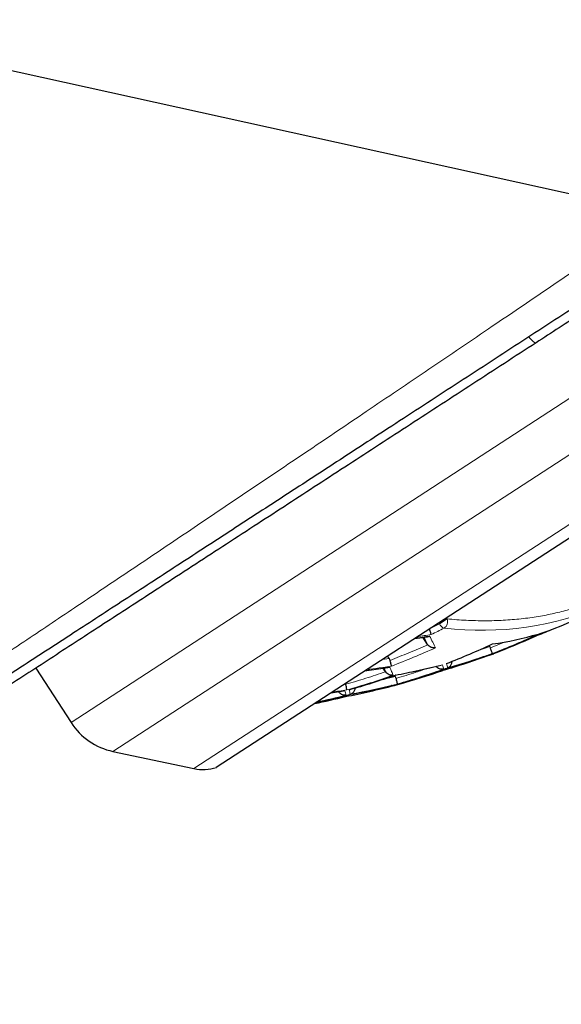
# Model space of a CAD drawing. Header units: millimetres. Extents: x 8 to 869, y 12 to 812.
# Tile 226 of 230: x 841 to 849, y 649 to 664. Entities that reach past the tile are written whole.
import ezdxf

# ---------------------------------------------------------------- set-up
doc = ezdxf.new("R2010")
doc.units = ezdxf.units.MM

msp = doc.modelspace()

# ---------------------------------------------------------------- linework, layer by layer
at = {"color": 252, "linetype": 'Continuous', "lineweight": 0}
for p, q in [((841.855, 653.691), (857.785, 664.046)), ((842.486, 653.257), (856.999, 662.691)), ((843.707, 652.998), (856.829, 661.528)), ((847.411, 655.181), (847.259, 655.104)), ((847.4, 655.197), (847.411, 655.181)), ((847.525, 655.255), (847.411, 655.181)), ((847.514, 655.271), (847.525, 655.255)), ((848.401, 654.908), (848.178, 654.816)), ((848.168, 654.836), (847.984, 654.775)), ((846.652, 654.659), (846.549, 654.644)), ((846.744, 654.386), (846.555, 654.342)), ((845.835, 654.15), (845.764, 654.134)), ((845.894, 654.159), (845.895, 654.151))]:
    msp.add_line(p, q, dxfattribs=at)
at = {"color": 7, "linetype": 'Continuous', "lineweight": 30}
for p, q in [((844.046, 653.017), (857.511, 661.77)), ((847.033, 654.959), (847.23, 654.986)), ((847.23, 654.869), (847.161, 654.977)), ((847.23, 654.869), (847.233, 654.865)), ((848.168, 654.836), (848.158, 654.852)), ((848.178, 654.816), (848.168, 654.836)), ((846.652, 654.659), (846.628, 654.696)), ((848.167, 654.707), (848.158, 654.705)), ((848.167, 654.706), (848.225, 654.727)), ((841.322, 654.511), (841.855, 653.691)), ((846.282, 654.47), (846.634, 654.52)), ((846.597, 654.458), (846.563, 654.51)), ((846.6, 654.454), (846.597, 654.458)), ((846.633, 654.522), (846.661, 654.526)), ((847.503, 654.504), (847.502, 654.505)), ((846.744, 654.386), (846.734, 654.402)), ((845.777, 654.142), (845.962, 654.168)), ((845.895, 654.151), (845.891, 654.158)), ((846.735, 654.251), (846.796, 654.268)), ((846.033, 654.108), (846.032, 654.109)), ((842.486, 653.257), (843.707, 652.998))]:
    msp.add_line(p, q, dxfattribs=at)
at = {"color": 7, "linetype": 'Continuous', "lineweight": 30, "flags": 128}
msp.add_lwpolyline([(808.939, 670.582), (809.569, 670.444), (811.062, 670.114), (817.035, 668.797), (829.792, 665.984), (850.645, 661.385)], dxfattribs=at)
at = {"color": 252, "linetype": 'Continuous', "lineweight": 0}
for centre, radius, start, end in [((848.046, 659.761), 4.679, 263.073, 293.5646), ((847.519, 655.226), 0.117, 202.8995, 251.1329), ((847.422, 655.21), 0.112, 301.8648, 23.5558), ((842.015, 665.806), 12.007, 296.0369, 297.0806), ((845.292, 667.674), 12.831, 277.8243, 278.8312), ((845.318, 667.692), 12.826, 277.8761, 278.8233), ((843.537, 666.64), 12.792, 291.4093, 294.7874), ((842.3, 666.022), 12.289, 290.918, 294.2628), ((844.138, 666.303), 12.269, 285.916, 289.2229), ((844.165, 666.319), 12.273, 285.9216, 289.2274), ((844.661, 667.268), 12.897, 277.2401, 278.9211), ((844.687, 667.288), 12.901, 277.2403, 278.9208), ((844.392, 666.768), 12.584, 280.7777, 284.0974), ((843.177, 666.632), 12.872, 286.2416, 289.4951), ((842.558, 666.325), 12.624, 285.8905, 289.2132), ((844.017, 666.846), 12.826, 277.8761, 278.8233), ((844.044, 666.863), 12.831, 277.8243, 278.8312), ((845.664, 654.058), 0.34, 7.8004, 19.5098), ((843.735, 666.389), 12.494, 280.5979, 283.945), ((845.728, 654.072), 0.339, 7.7673, 19.4898), ((843.763, 666.404), 12.5, 280.609, 283.9544), ((846.73, 654.266), 0.0157, 287.627, 350.0017), ((842.816, 666.67), 12.963, 282.2147, 284.2223)]:
    msp.add_arc(centre, radius, start, end, dxfattribs=at)
at = {"color": 7, "linetype": 'Continuous', "lineweight": 30}
for centre, radius, start, end in [((847.764, 658.743), 3.886, 287.4479, 294.8084), ((843.563, 666.654), 12.799, 291.415, 294.7915), ((844.12, 667.016), 12.921, 291.5034, 292.6759), ((847.643, 659.15), 4.311, 277.576, 286.9588), ((843.903, 665.943), 12.017, 291.109, 294.3425), ((842.953, 666.33), 12.603, 291.2296, 294.6603), ((843.779, 666.967), 13.02, 286.4432, 289.657), ((843.499, 665.951), 12.138, 285.794, 289.0655), ((843.202, 666.645), 12.88, 286.2528, 289.5041), ((842.584, 666.338), 12.636, 285.9085, 289.2276), ((843.419, 667.018), 13.189, 281.2605, 284.5248), ((846.73, 654.271), 0.0204, 259.649, 283.7969), ((846.792, 654.283), 0.0158, 287.8472, 349.9465), ((843.093, 666.028), 12.292, 281.4131, 283.6512), ((842.841, 666.688), 12.979, 282.0556, 284.2381), ((842.694, 654.236), 1, 213.0247, 258.0247), ((843.842, 653.634), 0.65, 258.0247, 288.3248)]:
    msp.add_arc(centre, radius, start, end, dxfattribs=at)
for points, knots in [([(853.335, 662.32), (853.237, 662.256), (853.042, 662.129), (852.747, 661.938), (852.451, 661.746), (852.155, 661.553), (851.859, 661.361), (851.563, 661.168), (851.266, 660.975), (850.951, 660.77), (850.618, 660.554), (850.267, 660.326), (849.916, 660.098), (849.566, 659.87), (849.216, 659.642), (848.983, 659.491), (848.867, 659.416)], [0, 0, 0, 0, 0.066033, 0.132066, 0.198245, 0.264424, 0.330454, 0.396485, 0.462641, 0.528799, 0.607131, 0.685472, 0.763802, 0.842531, 0.921273, 1, 1, 1, 1]), ([(850.963, 660.937), (850.802, 660.832), (850.479, 660.623), (849.997, 660.309), (849.514, 659.995), (849.031, 659.681), (848.549, 659.368), (848.067, 659.055), (847.587, 658.743), (847.108, 658.431), (846.652, 658.135), (846.219, 657.853), (845.808, 657.586), (845.399, 657.32), (844.992, 657.056), (844.588, 656.793), (844.187, 656.532), (843.788, 656.273), (843.393, 656.016), (843.001, 655.761), (842.612, 655.509), (842.227, 655.258), (841.837, 655.005), (841.444, 654.75), (841.047, 654.492), (840.656, 654.237), (840.273, 653.988), (839.897, 653.744), (839.529, 653.505), (839.168, 653.27), (838.814, 653.04), (838.466, 652.814), (838.126, 652.593), (837.795, 652.377), (837.471, 652.167), (837.177, 651.976), (836.912, 651.804), (836.673, 651.648), (836.441, 651.497), (836.219, 651.353), (836.006, 651.215), (835.804, 651.083), (835.608, 650.956), (835.419, 650.833), (835.237, 650.715), (835.062, 650.601), (834.895, 650.493), (834.734, 650.388), (834.579, 650.287), (834.43, 650.19), (834.291, 650.1), (834.163, 650.017), (834.046, 649.941), (833.941, 649.872), (833.844, 649.809), (833.757, 649.752), (833.678, 649.702), (833.61, 649.657), (833.551, 649.619), (833.501, 649.587), (833.462, 649.561), (833.433, 649.542), (833.415, 649.53), (833.413, 649.529), (833.412, 649.528)], [0, 0, 0, 0, 0.019334, 0.03867, 0.058004, 0.077448, 0.096894, 0.116338, 0.135858, 0.155381, 0.174901, 0.191897, 0.208896, 0.225896, 0.242892, 0.259889, 0.27689, 0.293891, 0.310888, 0.327887, 0.34489, 0.361893, 0.378892, 0.397008, 0.415129, 0.433249, 0.451365, 0.469176, 0.486999, 0.504827, 0.522655, 0.540476, 0.558286, 0.576108, 0.593934, 0.611756, 0.625987, 0.640222, 0.654457, 0.668687, 0.682262, 0.69584, 0.709418, 0.722993, 0.73657, 0.750152, 0.763733, 0.77731, 0.791462, 0.805618, 0.819775, 0.833926, 0.847409, 0.860897, 0.874386, 0.887868, 0.901535, 0.915207, 0.92888, 0.942546, 0.956906, 0.971273, 0.98564, 1, 1, 1, 1]), ([(848.867, 659.416), (848.708, 659.312), (848.389, 659.105), (847.914, 658.796), (847.442, 658.489), (846.971, 658.184), (846.504, 657.88), (846.04, 657.578), (845.58, 657.279), (845.124, 656.982), (844.663, 656.683), (844.2, 656.382), (843.735, 656.08), (843.295, 655.794), (842.881, 655.524), (842.491, 655.271), (842.107, 655.021), (841.728, 654.775), (841.355, 654.533), (840.989, 654.295), (840.629, 654.061), (840.277, 653.832), (839.955, 653.623), (839.663, 653.433), (839.399, 653.261), (839.14, 653.093), (838.889, 652.93), (838.645, 652.771), (838.409, 652.618), (838.178, 652.468), (837.955, 652.322), (837.738, 652.182), (837.528, 652.045), (837.326, 651.914), (837.129, 651.786), (836.937, 651.661), (836.752, 651.541), (836.577, 651.427), (836.421, 651.326), (836.284, 651.237), (836.164, 651.159), (836.051, 651.085), (835.945, 651.016), (835.847, 650.952), (835.756, 650.893), (835.673, 650.84), (835.597, 650.79), (835.529, 650.746), (835.468, 650.706), (835.416, 650.672), (835.374, 650.645), (835.342, 650.624), (835.318, 650.609), (835.304, 650.6), (835.298, 650.596), (835.299, 650.597), (835.3, 650.597)], [0, 0, 0, 0, 0.023797, 0.047597, 0.071394, 0.095192, 0.118993, 0.142791, 0.16659, 0.190392, 0.214191, 0.239215, 0.264243, 0.289267, 0.311016, 0.332768, 0.354516, 0.376267, 0.398021, 0.419772, 0.441525, 0.463282, 0.485035, 0.502364, 0.519698, 0.537032, 0.554361, 0.571431, 0.588506, 0.60558, 0.622649, 0.639723, 0.656803, 0.673883, 0.690956, 0.708804, 0.726661, 0.744517, 0.762365, 0.776864, 0.791368, 0.805872, 0.820371, 0.834873, 0.849381, 0.863889, 0.878391, 0.893603, 0.908822, 0.924041, 0.939253, 0.953758, 0.968269, 0.982781, 0.997286, 1, 1, 1, 1]), ([(847.286, 655.017), (847.284, 655.022), (847.282, 655.031), (847.275, 655.056), (847.267, 655.08), (847.262, 655.097), (847.259, 655.104)], [0, 0, 0, 0, 0.318242, 0.590276, 0.816986, 1, 1, 1, 1]), ([(847.23, 654.986), (847.23, 654.986), (847.241, 654.986), (847.252, 654.99), (847.262, 654.995)], [0, 0, 0, 0, 0.004859, 1, 1, 1, 1]), ([(848.856, 654.994), (848.856, 654.994), (848.857, 654.994), (848.856, 654.997), (848.856, 654.999), (848.855, 655.001), (848.855, 655.002)], [0, 0, 0, 0, 0.2825927, 0.6036734, 0.9136301, 1, 1, 1, 1]), ([(847.349, 654.819), (847.337, 654.818), (847.317, 654.816), (847.284, 654.825), (847.256, 654.84), (847.24, 654.857), (847.233, 654.865)], [0, 0, 0, 0, 0.294072, 0.500698, 0.766963, 1, 1, 1, 1]), ([(848.207, 654.731), (848.207, 654.732), (848.206, 654.736), (848.2, 654.755), (848.192, 654.778), (848.185, 654.8), (848.18, 654.811), (848.178, 654.816)], [0, 0, 0, 0, 0.280963, 0.508315, 0.761777, 0.883964, 1, 1, 1, 1]), ([(848.225, 654.728), (848.226, 654.728), (848.231, 654.729), (848.234, 654.735), (848.236, 654.739)], [0, 0, 0, 0, 0.204753, 1, 1, 1, 1]), ([(846.666, 654.629), (846.664, 654.634), (846.661, 654.645), (846.655, 654.654), (846.652, 654.659)], [0, 0, 0, 0, 0.491752, 1, 1, 1, 1]), ([(846.687, 654.544), (846.686, 654.548), (846.685, 654.555), (846.68, 654.579), (846.673, 654.604), (846.668, 654.622), (846.666, 654.629)], [0, 0, 0, 0, 0.317581, 0.589315, 0.816185, 1, 1, 1, 1]), ([(847.502, 654.505), (847.612, 654.537), (847.833, 654.602), (848.05, 654.676), (848.158, 654.713)], [0, 0, 0, 0, 0.4998132, 1, 1, 1, 1]), ([(847.532, 654.517), (847.537, 654.519), (847.545, 654.522), (847.557, 654.529), (847.57, 654.54), (847.584, 654.556), (847.594, 654.576), (847.6, 654.597), (847.601, 654.61), (847.601, 654.617)], [0, 0, 0, 0, 0.124297, 0.214641, 0.342909, 0.528688, 0.700997, 0.860633, 1, 1, 1, 1]), ([(848.158, 654.705), (848.146, 654.701), (848.134, 654.697), (848.12, 654.699), (848.119, 654.7)], [0, 0, 0, 0, 0.919099, 1, 1, 1, 1]), ([(846.712, 654.405), (846.7, 654.404), (846.68, 654.402), (846.648, 654.411), (846.621, 654.427), (846.606, 654.445), (846.6, 654.454)], [0, 0, 0, 0, 0.294021, 0.500699, 0.766955, 1, 1, 1, 1]), ([(846.745, 654.406), (846.86, 654.429), (847.092, 654.474), (847.32, 654.53), (847.434, 654.558)], [0, 0, 0, 0, 0.499823, 1, 1, 1, 1]), ([(847.473, 654.498), (847.461, 654.496), (847.44, 654.492), (847.408, 654.5), (847.38, 654.515), (847.365, 654.533), (847.358, 654.542)], [0, 0, 0, 0, 0.293606, 0.500476, 0.766297, 1, 1, 1, 1]), ([(847.464, 654.479), (847.464, 654.479), (847.464, 654.479), (847.464, 654.481), (847.464, 654.484), (847.463, 654.489), (847.463, 654.49)], [0, 0, 0, 0, 0.253007, 0.487202, 0.767467, 1, 1, 1, 1]), ([(846.757, 654.358), (846.756, 654.362), (846.752, 654.372), (846.747, 654.381), (846.744, 654.386)], [0, 0, 0, 0, 0.491847, 1, 1, 1, 1]), ([(846.745, 654.406), (846.745, 654.405), (846.746, 654.404), (846.745, 654.406), (846.745, 654.406)], [0, 0, 0, 0, 0.8832465, 1, 1, 1, 1]), ([(846.777, 654.273), (846.777, 654.274), (846.777, 654.274), (846.777, 654.277), (846.776, 654.283), (846.774, 654.291), (846.771, 654.306), (846.765, 654.328), (846.76, 654.348), (846.757, 654.358)], [0, 0, 0, 0, 0.087946, 0.186198, 0.288593, 0.43301, 0.566751, 0.802491, 1, 1, 1, 1]), ([(846.001, 654.104), (845.989, 654.104), (845.966, 654.102), (845.935, 654.114), (845.911, 654.13), (845.9, 654.145), (845.895, 654.151)], [0, 0, 0, 0, 0.319515, 0.591911, 0.81815, 1, 1, 1, 1]), ([(845.998, 654.268), (845.997, 654.273), (845.995, 654.278), (845.993, 654.283), (845.993, 654.283)], [0, 0, 0, 0, 0.963374, 1, 1, 1, 1]), ([(846.014, 654.184), (846.014, 654.187), (846.013, 654.193), (846.01, 654.215), (846.004, 654.241), (846, 654.26), (845.998, 654.268)], [0, 0, 0, 0, 0.295625, 0.571931, 0.805978, 1, 1, 1, 1]), ([(846.032, 654.109), (846.149, 654.132), (846.382, 654.177), (846.612, 654.232), (846.727, 654.26)], [0, 0, 0, 0, 0.5000541, 1, 1, 1, 1]), ([(846.064, 654.118), (846.069, 654.12), (846.078, 654.123), (846.09, 654.129), (846.104, 654.138), (846.118, 654.152), (846.131, 654.172), (846.139, 654.193), (846.141, 654.207), (846.141, 654.214)], [0, 0, 0, 0, 0.129334, 0.232559, 0.328637, 0.517185, 0.692402, 0.855262, 1, 1, 1, 1]), ([(846.727, 654.251), (846.715, 654.248), (846.7, 654.245), (846.686, 654.249), (846.683, 654.25)], [0, 0, 0, 0, 0.82117, 1, 1, 1, 1]), ([(845.994, 654.083), (845.994, 654.083), (845.995, 654.083), (845.995, 654.085), (845.994, 654.089), (845.994, 654.093), (845.993, 654.098), (845.993, 654.099)], [0, 0, 0, 0, 0.219848, 0.386771, 0.622495, 0.955861, 1, 1, 1, 1])]:
    msp.add_open_spline(points, degree=3, knots=knots, dxfattribs=at)
at = {"color": 252, "linetype": 'Continuous', "lineweight": 0}
for points, knots in [([(832.955, 649.445), (832.956, 649.446), (832.958, 649.447), (832.969, 649.454), (832.987, 649.466), (833.013, 649.484), (833.046, 649.506), (833.086, 649.533), (833.134, 649.564), (833.191, 649.602), (833.256, 649.645), (833.33, 649.695), (833.412, 649.749), (833.504, 649.81), (833.605, 649.878), (833.717, 649.952), (833.84, 650.034), (833.974, 650.123), (834.116, 650.218), (834.267, 650.318), (834.427, 650.425), (834.596, 650.537), (834.774, 650.656), (834.962, 650.782), (835.159, 650.912), (835.363, 651.049), (835.575, 651.19), (835.812, 651.348), (836.075, 651.523), (836.366, 651.717), (836.668, 651.918), (836.982, 652.127), (837.307, 652.345), (837.645, 652.57), (837.991, 652.801), (838.35, 653.041), (838.721, 653.288), (839.103, 653.544), (839.494, 653.805), (839.878, 654.062), (840.255, 654.314), (840.625, 654.561), (840.999, 654.812), (841.38, 655.067), (841.764, 655.325), (842.154, 655.586), (842.55, 655.852), (842.951, 656.121), (843.355, 656.392), (843.764, 656.667), (844.179, 656.946), (844.598, 657.228), (845.02, 657.512), (845.446, 657.799), (845.875, 658.088), (846.319, 658.388), (846.778, 658.698), (847.252, 659.019), (847.729, 659.341), (848.185, 659.649), (848.619, 659.944), (849.032, 660.224), (849.446, 660.505), (849.861, 660.787), (850.277, 661.07), (850.554, 661.259), (850.693, 661.353)], [0, 0, 0, 0, 0.011389, 0.022778, 0.034196, 0.045614, 0.057202, 0.06879, 0.080407, 0.092024, 0.104325, 0.116626, 0.128961, 0.141295, 0.154124, 0.166961, 0.180483, 0.194007, 0.207529, 0.221137, 0.234748, 0.248357, 0.262358, 0.276363, 0.290364, 0.304448, 0.318534, 0.332619, 0.350099, 0.36758, 0.385119, 0.402658, 0.420673, 0.438688, 0.456758, 0.474828, 0.493514, 0.512199, 0.530936, 0.549673, 0.566554, 0.583444, 0.600411, 0.617378, 0.634376, 0.651375, 0.668549, 0.685723, 0.702927, 0.72013, 0.737547, 0.754964, 0.772408, 0.789853, 0.80741, 0.824974, 0.844053, 0.86314, 0.882252, 0.901373, 0.917787, 0.934203, 0.950617, 0.967078, 0.983539, 1, 1, 1, 1]), ([(848.867, 659.416), (848.864, 659.415), (848.859, 659.413), (848.846, 659.419), (848.829, 659.43), (848.809, 659.448), (848.786, 659.472), (848.769, 659.491), (848.76, 659.503), (848.759, 659.504)], [0, 0, 0, 0, 0.163641, 0.327281, 0.490922, 0.654563, 0.818204, 0.981844, 1, 1, 1, 1]), ([(851.19, 656.543), (851.144, 656.493), (851.052, 656.39), (850.903, 656.246), (850.745, 656.109), (850.581, 655.981), (850.404, 655.859), (850.215, 655.745), (850.014, 655.639), (849.806, 655.545), (849.59, 655.463), (849.368, 655.393), (849.139, 655.335), (848.897, 655.288), (848.643, 655.253), (848.374, 655.231), (848.098, 655.224), (847.815, 655.23), (847.622, 655.246), (847.525, 655.255)], [0, 0, 0, 0, 0.051304, 0.105371, 0.159448, 0.213574, 0.267789, 0.326962, 0.386021, 0.445016, 0.503998, 0.563018, 0.622126, 0.680577, 0.74449, 0.808325, 0.872146, 0.936016, 1, 1, 1, 1]), ([(847.177, 654.979), (847.183, 654.966), (847.203, 654.927), (847.219, 654.893), (847.23, 654.869)], [0, 0, 0, 0, 0.318399, 1, 1, 1, 1]), ([(847.262, 654.995), (847.278, 654.964), (847.31, 654.901), (847.336, 654.846), (847.349, 654.819)], [0, 0, 0, 0, 0.4996, 1, 1, 1, 1]), ([(847.532, 654.517), (847.531, 654.526), (847.528, 654.543), (847.521, 654.569), (847.517, 654.582)], [0, 0, 0, 0, 0.500242, 1, 1, 1, 1]), ([(848.178, 654.718), (848.176, 654.713), (848.173, 654.707), (848.168, 654.707), (848.167, 654.707)], [0, 0, 0, 0, 0.792516, 1, 1, 1, 1]), ([(846.575, 654.512), (846.577, 654.509), (846.586, 654.487), (846.594, 654.469), (846.6, 654.454)], [0, 0, 0, 0, 0.1477995, 1, 1, 1, 1]), ([(846.661, 654.526), (846.67, 654.504), (846.69, 654.459), (846.705, 654.423), (846.712, 654.405)], [0, 0, 0, 0, 0.499665, 1, 1, 1, 1]), ([(847.244, 654.513), (847.181, 654.492), (847.02, 654.437), (846.857, 654.388), (846.757, 654.358)], [0, 0, 0, 0, 0.3872078, 1, 1, 1, 1]), ([(847.457, 654.563), (847.461, 654.55), (847.468, 654.524), (847.471, 654.507), (847.473, 654.498)], [0, 0, 0, 0, 0.499756, 1, 1, 1, 1])]:
    msp.add_open_spline(points, degree=3, knots=knots, dxfattribs=at)
for points in [[(847.233, 654.865), (847.139, 654.824), (846.952, 654.742), (846.761, 654.667), (846.666, 654.629)], [(846.597, 654.458), (846.498, 654.424), (846.299, 654.357), (846.098, 654.298), (845.998, 654.268)]]:
    msp.add_open_spline(points, degree=3, dxfattribs=at)

doc.saveas('drawing.dxf')
